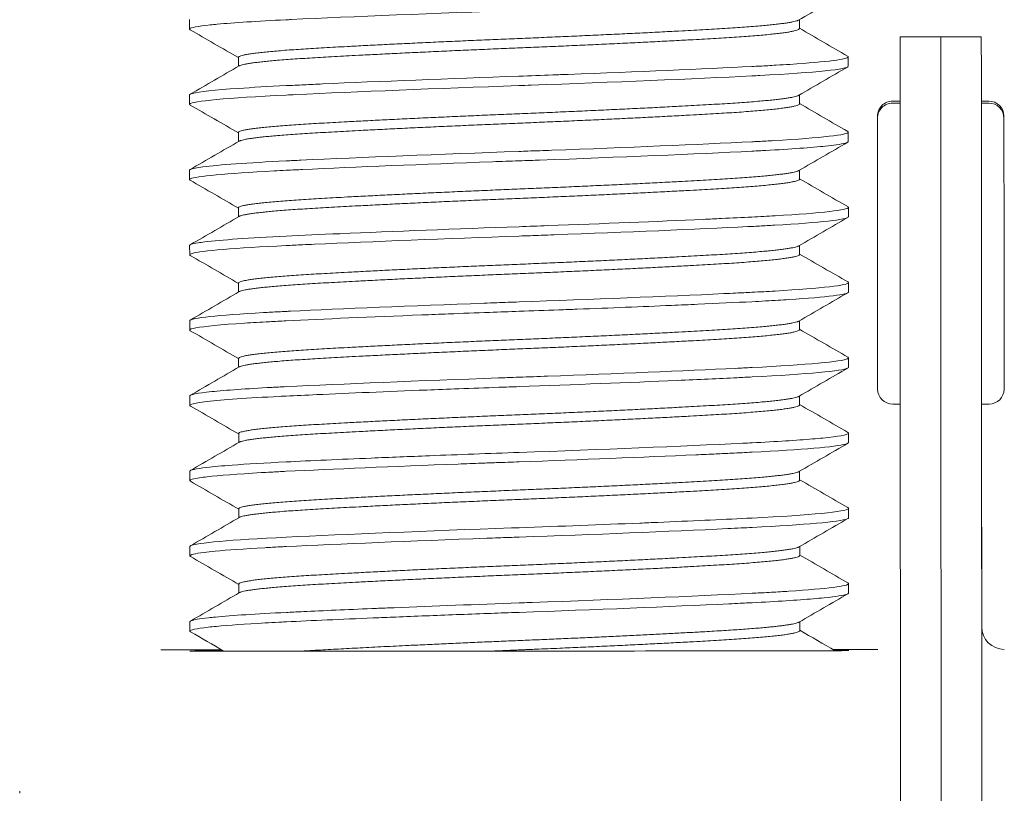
# Model space of a CAD drawing. Header units: inches. Extents: x 1 to 669, y 0 to 417.
# Tile 13 of 256: x 50.87 to 51.524, y 264.401 to 264.915. Entities that reach past the tile are written whole.
import ezdxf

# ---------------------------------------------------------------- set-up
doc = ezdxf.new("R2010")
doc.units = ezdxf.units.IN
doc.header["$LTSCALE"] = 12
doc.header["$MEASUREMENT"] = 0
doc.layers.add('X', color=1, linetype='CONTINUOUS')

msp = doc.modelspace()

# ---------------------------------------------------------------- linework, layer by layer
at = {"layer": 'X', "lineweight": 0}
for p, q in [((50.98267, 264.90912), (50.98267, 264.91537)), ((51.38769, 264.90938), (51.38769, 264.91535)), ((51.48155, 264.90391), (51.45455, 264.90389)), ((51.45455, 264.90145), (51.45455, 264.90389)), ((51.50855, 264.90393), (51.48155, 264.90391)), ((51.48155, 264.90391), (51.48155, 264.90147)), ((51.48155, 264.90147), (51.48155, 264.90391)), ((51.50855, 264.90393), (51.50855, 264.90149)), ((51.01516, 264.8844), (51.01516, 264.89039)), ((51.42018, 264.89065), (51.42019, 264.8844)), ((50.9827, 264.85912), (50.9827, 264.86537)), ((51.38773, 264.85938), (51.38772, 264.86535)), ((51.44958, 264.86122), (51.45458, 264.86122)), ((51.44958, 264.8599), (51.45458, 264.8599)), ((51.51358, 264.86126), (51.50858, 264.86126)), ((51.51358, 264.85994), (51.50858, 264.85994)), ((51.01519, 264.8344), (51.01519, 264.84039)), ((51.42021, 264.84065), (51.42022, 264.8344)), ((50.98274, 264.80912), (50.98273, 264.81537)), ((51.38776, 264.80938), (51.38776, 264.81535)), ((51.01523, 264.7844), (51.01522, 264.79039)), ((51.42025, 264.79065), (51.42025, 264.7844)), ((50.98277, 264.75912), (50.98276, 264.76537)), ((51.38779, 264.75938), (51.38779, 264.76535)), ((51.42028, 264.74065), (51.42028, 264.7344)), ((51.01526, 264.7344), (51.01526, 264.74039)), ((50.9828, 264.70912), (50.9828, 264.71537)), ((51.38782, 264.70938), (51.38782, 264.71535)), ((51.45545, 263.51316), (51.45467, 264.7138)), ((51.48245, 263.51318), (51.48167, 264.71381)), ((51.48245, 263.51318), (51.48167, 264.71381)), ((51.50867, 264.71383), (51.50945, 263.5132)), ((51.01529, 264.6844), (51.01529, 264.69039)), ((51.42031, 264.69065), (51.42032, 264.6844)), ((50.98283, 264.65912), (50.98283, 264.66537)), ((51.38786, 264.65938), (51.38785, 264.66535)), ((51.44971, 264.6599), (51.45471, 264.6599)), ((51.50874, 264.61963), (51.50871, 264.65994)), ((51.51371, 264.65994), (51.50871, 264.65994)), ((51.01533, 264.6344), (51.01532, 264.64039)), ((51.42035, 264.64065), (51.42035, 264.6344)), ((51.50873, 264.61734), (51.50873, 264.61963)), ((51.50873, 264.61963), (51.50879, 264.53706)), ((51.50873, 264.61733), (51.50873, 264.61963)), ((50.98287, 264.60912), (50.98286, 264.61537)), ((51.38789, 264.60938), (51.38789, 264.61535)), ((51.01536, 264.5844), (51.01535, 264.59039)), ((51.42038, 264.59065), (51.42038, 264.5844)), ((50.9829, 264.55912), (50.98289, 264.56537)), ((51.38792, 264.55938), (51.38792, 264.56535)), ((51.01539, 264.5344), (51.01539, 264.54039)), ((51.42041, 264.54065), (51.42041, 264.5344)), ((51.50879, 264.53706), (51.50879, 264.53491)), ((51.50881, 264.51195), (51.50879, 264.53706)), ((50.98293, 264.50912), (50.98293, 264.51537)), ((51.38796, 264.50938), (51.38795, 264.51535)), ((51.5088, 264.51047), (51.5088, 264.51195)), ((51.00419, 264.49662), (50.96356, 264.49659)), ((51.43981, 264.4969), (51.41008, 264.49688)), ((50.86988, 264.40137), (50.86988, 264.40284))]:
    msp.add_line(p, q, dxfattribs=at)
for centre, radius, start, end in [((51.44958, 264.85122), 0.01, 90.03736, 180.03736), ((51.44958, 264.8499), 0.01, 90.03736, 180.03736), ((51.51358, 264.85126), 0.01, 0.03736, 90.03736), ((51.51358, 264.84994), 0.01, 0.03736, 90.03736), ((51.4497, 264.6699), 0.01, 180.03736, 270.03736), ((51.5137, 264.66994), 0.01, 270.03736, 0.03736), ((51.5238, 264.51196), 0.015, 180.03736, 270.03736)]:
    msp.add_arc(centre, radius, start, end, dxfattribs=at)
at = {"layer": 'X', "lineweight": 0, "extrusion": (2.21676e-16, 5.11151e-27, -1)}
msp.add_ellipse((51.45467, 264.71395), major_axis=(-0.00012, 0.1875), ratio=0.000001, start_param=-1.571631, end_param=-0.000834, dxfattribs=at)
at = {"layer": 'X', "lineweight": 0, "extrusion": (2.21676e-16, 7.78051e-29, -1)}
msp.add_ellipse((51.48167, 264.71397), major_axis=(-0.00012, 0.1875), ratio=0.000001, start_param=-1.571631, end_param=-0.000834, dxfattribs=at)
at = {"layer": 'X', "lineweight": 0}
for centre, major_axis, ratio, start_param, end_param in [((51.48167, 264.71397), (-0.00012, 0.1875), 0.000001, 0.000834, 1.571631), ((51.50867, 264.71399), (-0.00012, 0.1875), 0.000001, 0.000834, 1.571631), ((51.52364, 264.76127), (-0.00006, 0.09), 0.000001, 0.000834, 0.171484), ((51.52364, 264.75995), (-0.00006, 0.09), 0.000001, 0.000834, 3.141593), ((51.49879, 264.53706), (0, -0.01001), 0.999167, 1.571122, 1.588154), ((51.20169, 264.49601), (-0.21875, -0.00014), 0.000834, -0.000001, 3.432332), ((51.20169, 264.49601), (-0.21875, -0.00014), 0.000834, -0.456335, -0.000001), ((50.96363, 264.40137), (-0.09375, 0), 0.000163, 0, 0.000652)]:
    msp.add_ellipse(centre, major_axis=major_axis, ratio=ratio, start_param=start_param, end_param=end_param, dxfattribs=at)
at = {"layer": 'X', "lineweight": 0, "extrusion": (0, 0, -1)}
msp.add_ellipse((51.43964, 264.76121), major_axis=(-0.00006, 0.09), ratio=0.000001, start_param=-0.171484, end_param=-0.000835, dxfattribs=at)
at = {"layer": 'X', "lineweight": 0, "extrusion": (-1.04824e-20, -1.90929e-19, -1)}
msp.add_ellipse((51.43964, 264.75989), major_axis=(0.00006, -0.09), ratio=0.000001, start_param=0, end_param=3.140758, dxfattribs=at)
at = {"layer": 'X', "lineweight": 0, "extrusion": (2.92769e-16, 2.17965e-20, -1)}
msp.add_ellipse((51.4398, 264.51043), major_axis=(0.015, 0.00001), ratio=0.000163, start_param=0, end_param=0.000652, dxfattribs=at)
at = {"layer": 'X', "lineweight": 0}
for points, knots in [([(51.42015, 264.9344), (51.42015, 264.93351), (51.4158, 264.93256), (51.40729, 264.9316), (51.40547, 264.93139), (51.40345, 264.93118), (51.40126, 264.93098), (51.39117, 264.93003), (51.37731, 264.92908), (51.36024, 264.92819), (51.35888, 264.92812), (51.35749, 264.92805), (51.35609, 264.92798), (51.31673, 264.926), (51.26221, 264.92373), (51.20652, 264.92176), (51.20482, 264.9217), (51.20311, 264.92164), (51.20141, 264.92158), (51.14571, 264.91962), (51.09056, 264.91738), (51.05024, 264.91545), (51.04906, 264.91539), (51.04789, 264.91533), (51.04674, 264.91528), (51.02754, 264.91435), (51.01202, 264.91335), (51.00109, 264.91235), (50.99941, 264.91219), (50.99784, 264.91204), (50.99639, 264.91189), (50.98796, 264.911), (50.98334, 264.91012), (50.98274, 264.9093), (50.98269, 264.90924), (50.98267, 264.90918), (50.98267, 264.90912), (50.98267, 264.90897), (50.9828, 264.90882), (50.98306, 264.90867)], [51.308848, 51.308848, 51.308848, 51.308848, 51.502175, 51.502175, 51.502175, 51.543647, 51.543647, 51.543647, 51.734124, 51.734124, 51.734124, 51.749353, 51.749353, 51.749353, 52.176663, 52.176663, 52.176663, 52.18973, 52.18973, 52.18973, 52.617461, 52.617461, 52.617461, 52.62998, 52.62998, 52.62998, 52.838492, 52.838492, 52.838492, 52.870516, 52.870516, 52.870516, 53.056107, 53.056107, 53.056107, 53.070106, 53.070106, 53.070106, 53.103496, 53.103496, 53.103496, 53.103496]), ([(51.42018, 264.89065), (51.42018, 264.88911), (51.40647, 264.88734), (51.38144, 264.88568), (51.37854, 264.88549), (51.37548, 264.8853), (51.37229, 264.88511), (51.37046, 264.885), (51.36858, 264.88489), (51.36667, 264.88479), (51.36327, 264.8846), (51.35974, 264.88441), (51.35612, 264.88423), (51.32381, 264.88261), (51.28006, 264.88073), (51.23425, 264.87902), (51.23086, 264.87889), (51.22745, 264.87876), (51.22403, 264.87864), (51.21647, 264.87836), (51.20892, 264.87809), (51.20144, 264.87783), (51.15544, 264.87621), (51.10839, 264.87435), (51.07093, 264.87266), (51.06675, 264.87247), (51.06267, 264.87228), (51.05874, 264.8721), (51.05459, 264.8719), (51.05059, 264.87171), (51.04677, 264.87153), (51.03496, 264.87096), (51.02427, 264.87034), (51.01534, 264.86972), (50.99931, 264.86861), (50.98891, 264.86748), (50.98475, 264.8664), (50.98425, 264.86627), (50.98384, 264.86614), (50.98352, 264.86602), (50.98297, 264.8658), (50.9827, 264.86558), (50.9827, 264.86537)], [17.159598, 17.159598, 17.159598, 17.159598, 17.495195, 17.495195, 17.495195, 17.534091, 17.534091, 17.534091, 17.556345, 17.556345, 17.556345, 17.595917, 17.595917, 17.595917, 17.948392, 17.948392, 17.948392, 17.974515, 17.974515, 17.974515, 18.032204, 18.032204, 18.032204, 18.387115, 18.387115, 18.387115, 18.426732, 18.426732, 18.426732, 18.468462, 18.468462, 18.468462, 18.597196, 18.597196, 18.597196, 18.828346, 18.828346, 18.828346, 18.856159, 18.856159, 18.856159, 18.904694, 18.904694, 18.904694, 18.904694]), ([(51.42019, 264.8844), (51.42019, 264.88247), (51.39881, 264.88023), (51.36135, 264.87825), (51.35963, 264.87816), (51.35789, 264.87807), (51.35612, 264.87798), (51.31764, 264.87605), (51.26418, 264.87381), (51.20949, 264.87186), (51.20681, 264.87177), (51.20411, 264.87167), (51.20144, 264.87158), (51.14727, 264.86967), (51.09307, 264.86748), (51.05302, 264.86558), (51.05089, 264.86548), (51.0488, 264.86538), (51.04677, 264.86528), (51.00774, 264.86338), (50.98416, 264.86119), (50.98277, 264.8593), (50.98273, 264.85924), (50.9827, 264.85918), (50.9827, 264.85912), (50.9827, 264.85897), (50.98284, 264.85882), (50.98309, 264.85867)], [47.791958, 47.791958, 47.791958, 47.791958, 48.212289, 48.212289, 48.212289, 48.231499, 48.231499, 48.231499, 48.650374, 48.650374, 48.650374, 48.670932, 48.670932, 48.670932, 49.088111, 49.088111, 49.088111, 49.11026, 49.11026, 49.11026, 49.535486, 49.535486, 49.535486, 49.549486, 49.549486, 49.549486, 49.582932, 49.582932, 49.582932, 49.582932]), ([(51.42021, 264.84065), (51.42022, 264.83891), (51.40248, 264.83686), (51.3708, 264.83502), (51.36742, 264.83482), (51.36389, 264.83463), (51.36024, 264.83444), (51.3589, 264.83437), (51.35753, 264.8343), (51.35615, 264.83423), (51.3212, 264.83247), (51.27303, 264.83043), (51.2232, 264.82861), (51.21795, 264.82841), (51.21269, 264.82822), (51.20745, 264.82804), (51.20545, 264.82797), (51.20346, 264.8279), (51.20147, 264.82783), (51.14934, 264.82599), (51.09613, 264.82386), (51.05667, 264.822), (51.05327, 264.82184), (51.04998, 264.82168), (51.0468, 264.82153), (51.02131, 264.82029), (51.00185, 264.8189), (50.99159, 264.81757), (50.98955, 264.81731), (50.98785, 264.81704), (50.98651, 264.81678), (50.98484, 264.81646), (50.98372, 264.81614), (50.98316, 264.81583), (50.98287, 264.81567), (50.98273, 264.81552), (50.98273, 264.81537)], [20.64942, 20.64942, 20.64942, 20.64942, 21.029883, 21.029883, 21.029883, 21.070525, 21.070525, 21.070525, 21.085565, 21.085565, 21.085565, 21.466242, 21.466242, 21.466242, 21.506396, 21.506396, 21.506396, 21.5217, 21.5217, 21.5217, 21.923219, 21.923219, 21.923219, 21.957829, 21.957829, 21.957829, 22.235431, 22.235431, 22.235431, 22.290597, 22.290597, 22.290597, 22.359029, 22.359029, 22.359029, 22.393954, 22.393954, 22.393954, 22.393954]), ([(51.41979, 264.84114), (51.41999, 264.84102), (51.42012, 264.84091), (51.42018, 264.8408), (51.4202, 264.84075), (51.42021, 264.8407), (51.42021, 264.84065)], [20.61447353, 20.61447353, 20.61447353, 20.61447353, 20.63887898, 20.63887898, 20.63887898, 20.64942038, 20.64942038, 20.64942038, 20.64942038]), ([(51.42022, 264.8344), (51.42022, 264.8337), (51.41752, 264.83296), (51.41214, 264.8322), (51.41016, 264.83192), (51.40781, 264.83164), (51.40513, 264.83136), (51.39574, 264.83037), (51.38219, 264.82939), (51.36511, 264.82845), (51.36383, 264.82838), (51.36254, 264.82831), (51.36123, 264.82824), (51.35956, 264.82815), (51.35786, 264.82807), (51.35615, 264.82798), (51.3192, 264.82612), (51.26785, 264.82396), (51.21511, 264.82206), (51.21319, 264.82199), (51.21126, 264.82192), (51.20933, 264.82185), (51.2067, 264.82176), (51.20408, 264.82167), (51.20148, 264.82158), (51.19561, 264.82137), (51.18972, 264.82116), (51.18382, 264.82095), (51.13775, 264.81928), (51.09277, 264.81744), (51.05776, 264.8158), (51.05611, 264.81572), (51.05448, 264.81565), (51.05288, 264.81557), (51.05081, 264.81547), (51.04878, 264.81537), (51.0468, 264.81528), (51.04407, 264.81515), (51.0414, 264.81501), (51.03881, 264.81488), (51.00679, 264.8132), (50.98676, 264.81132), (50.9833, 264.80965), (50.98313, 264.80957), (50.983, 264.80949), (50.98291, 264.80941), (50.98279, 264.80931), (50.98274, 264.80921), (50.98274, 264.80912), (50.98274, 264.80906), (50.98275, 264.80901), (50.98279, 264.80895), (50.98285, 264.80886), (50.98296, 264.80877), (50.98312, 264.80867)], [44.281295, 44.281295, 44.281295, 44.281295, 44.433677, 44.433677, 44.433677, 44.489933, 44.489933, 44.489933, 44.686676, 44.686676, 44.686676, 44.701369, 44.701369, 44.701369, 44.720069, 44.720069, 44.720069, 45.123887, 45.123887, 45.123887, 45.138629, 45.138629, 45.138629, 45.158764, 45.158764, 45.158764, 45.204138, 45.204138, 45.204138, 45.559057, 45.559057, 45.559057, 45.575751, 45.575751, 45.575751, 45.597386, 45.597386, 45.597386, 45.62727, 45.62727, 45.62727, 45.995742, 45.995742, 45.995742, 46.013416, 46.013416, 46.013416, 46.035937, 46.035937, 46.035937, 46.048575, 46.048575, 46.048575, 46.069443, 46.069443, 46.069443, 46.069443]), ([(51.42025, 264.79065), (51.42025, 264.78892), (51.40283, 264.7869), (51.37154, 264.78506), (51.36669, 264.78478), (51.36155, 264.7845), (51.35618, 264.78423), (51.34988, 264.78391), (51.34311, 264.78359), (51.33598, 264.78325), (51.33202, 264.78306), (51.32795, 264.78288), (51.3238, 264.78269), (51.29323, 264.7813), (51.25742, 264.77985), (51.2207, 264.77851), (51.21428, 264.77828), (51.20786, 264.77805), (51.20151, 264.77783), (51.16007, 264.77637), (51.11795, 264.77473), (51.08257, 264.77317), (51.06963, 264.77261), (51.05754, 264.77205), (51.04683, 264.77153), (51.02233, 264.77034), (51.00339, 264.76901), (50.99285, 264.76773), (50.99115, 264.76752), (50.98967, 264.76731), (50.98839, 264.76711), (50.98629, 264.76677), (50.98477, 264.76644), (50.98385, 264.76611), (50.98312, 264.76586), (50.98276, 264.76561), (50.98276, 264.76537)], [24.138475, 24.138475, 24.138475, 24.138475, 24.51614, 24.51614, 24.51614, 24.574624, 24.574624, 24.574624, 24.643312, 24.643312, 24.643312, 24.681452, 24.681452, 24.681452, 24.961783, 24.961783, 24.961783, 25.010787, 25.010787, 25.010787, 25.330155, 25.330155, 25.330155, 25.446965, 25.446965, 25.446965, 25.714133, 25.714133, 25.714133, 25.757071, 25.757071, 25.757071, 25.827667, 25.827667, 25.827667, 25.883161, 25.883161, 25.883161, 25.883161]), ([(51.42025, 264.7844), (51.42025, 264.78436), (51.42024, 264.78431), (51.42022, 264.78427), (51.41938, 264.78256), (51.40186, 264.78058), (51.37119, 264.77879), (51.36957, 264.7787), (51.36791, 264.7786), (51.36622, 264.77851), (51.36297, 264.77833), (51.35962, 264.77815), (51.35619, 264.77798), (51.35528, 264.77793), (51.35436, 264.77789), (51.35343, 264.77784), (51.31913, 264.77614), (51.27285, 264.77418), (51.22488, 264.77242), (51.22201, 264.77231), (51.21913, 264.77221), (51.21626, 264.7721), (51.21132, 264.77192), (51.20639, 264.77175), (51.20151, 264.77158), (51.15327, 264.76988), (51.10398, 264.76792), (51.06562, 264.76616), (51.06293, 264.76604), (51.06029, 264.76592), (51.05771, 264.7658), (51.05395, 264.76562), (51.05032, 264.76545), (51.04683, 264.76528), (51.01308, 264.76364), (50.9903, 264.76174), (50.9844, 264.76004), (50.98392, 264.7599), (50.98355, 264.75976), (50.98328, 264.75963), (50.98294, 264.75946), (50.98277, 264.75928), (50.98277, 264.75912), (50.98277, 264.75897), (50.9829, 264.75882), (50.98316, 264.75867)], [40.774928, 40.774928, 40.774928, 40.774928, 40.784776, 40.784776, 40.784776, 41.155896, 41.155896, 41.155896, 41.17551, 41.17551, 41.17551, 41.213191, 41.213191, 41.213191, 41.223139, 41.223139, 41.223139, 41.591528, 41.591528, 41.591528, 41.613558, 41.613558, 41.613558, 41.651408, 41.651408, 41.651408, 42.025204, 42.025204, 42.025204, 42.051405, 42.051405, 42.051405, 42.089582, 42.089582, 42.089582, 42.459427, 42.459427, 42.459427, 42.489114, 42.489114, 42.489114, 42.527718, 42.527718, 42.527718, 42.561213, 42.561213, 42.561213, 42.561213]), ([(51.42028, 264.74065), (51.42028, 264.73892), (51.40279, 264.73689), (51.37153, 264.73506), (51.3667, 264.73478), (51.36157, 264.7345), (51.35621, 264.73423), (51.35273, 264.73406), (51.34911, 264.73388), (51.34535, 264.7337), (51.34279, 264.73357), (51.34017, 264.73345), (51.33751, 264.73332), (51.29913, 264.73151), (51.24981, 264.72952), (51.20154, 264.72783), (51.19666, 264.72765), (51.19174, 264.72748), (51.1868, 264.7273), (51.18396, 264.7272), (51.18111, 264.7271), (51.17828, 264.72699), (51.13029, 264.72524), (51.08399, 264.72332), (51.04966, 264.72166), (51.04872, 264.72162), (51.04779, 264.72157), (51.04686, 264.72153), (51.04342, 264.72136), (51.04007, 264.72119), (51.03683, 264.72102), (51.03514, 264.72093), (51.03349, 264.72084), (51.03187, 264.72075), (51.00117, 264.71902), (50.98364, 264.71712), (50.98283, 264.71549), (50.98281, 264.71545), (50.9828, 264.71541), (50.9828, 264.71537)], [27.628186, 27.628186, 27.628186, 27.628186, 28.006065, 28.006065, 28.006065, 28.064526, 28.064526, 28.064526, 28.102518, 28.102518, 28.102518, 28.128383, 28.128383, 28.128383, 28.500905, 28.500905, 28.500905, 28.538581, 28.538581, 28.538581, 28.560266, 28.560266, 28.560266, 28.927243, 28.927243, 28.927243, 28.937326, 28.937326, 28.937326, 28.974847, 28.974847, 28.974847, 28.994329, 28.994329, 28.994329, 29.364286, 29.364286, 29.364286, 29.373793, 29.373793, 29.373793, 29.373793]), ([(51.42028, 264.7344), (51.42028, 264.73362), (51.41684, 264.73277), (51.41012, 264.73192), (51.40341, 264.73107), (51.39348, 264.73021), (51.38068, 264.72938), (51.37842, 264.72923), (51.37607, 264.72908), (51.37364, 264.72893), (51.3682, 264.72861), (51.36236, 264.72829), (51.35622, 264.72798), (51.34542, 264.72744), (51.33323, 264.72686), (51.32017, 264.72627), (51.31451, 264.72602), (51.30871, 264.72576), (51.30277, 264.72551), (51.28312, 264.72466), (51.26202, 264.72381), (51.24018, 264.72299), (51.23615, 264.72283), (51.23209, 264.72268), (51.22802, 264.72253), (51.21919, 264.7222), (51.21031, 264.72188), (51.20154, 264.72158), (51.19507, 264.72135), (51.18853, 264.72112), (51.18199, 264.72088), (51.17286, 264.72055), (51.16373, 264.72021), (51.15475, 264.71986), (51.14876, 264.71964), (51.14284, 264.71941), (51.13701, 264.71918), (51.1031, 264.71784), (51.07165, 264.71648), (51.04687, 264.71528), (51.04307, 264.71509), (51.03938, 264.71491), (51.03583, 264.71471), (51.02989, 264.71439), (51.02434, 264.71406), (51.01929, 264.71373), (51.00341, 264.71269), (50.99243, 264.71162), (50.98691, 264.7106), (50.98417, 264.71009), (50.9828, 264.70959), (50.9828, 264.70912), (50.9828, 264.70897), (50.98294, 264.70882), (50.98319, 264.70867)], [37.270923, 37.270923, 37.270923, 37.270923, 37.441278, 37.441278, 37.441278, 37.611632, 37.611632, 37.611632, 37.641714, 37.641714, 37.641714, 37.708913, 37.708913, 37.708913, 37.827147, 37.827147, 37.827147, 37.878314, 37.878314, 37.878314, 38.047714, 38.047714, 38.047714, 38.078997, 38.078997, 38.078997, 38.146883, 38.146883, 38.146883, 38.197, 38.197, 38.197, 38.266964, 38.266964, 38.266964, 38.313619, 38.313619, 38.313619, 38.584835, 38.584835, 38.584835, 38.626394, 38.626394, 38.626394, 38.695971, 38.695971, 38.695971, 38.91444, 38.91444, 38.91444, 39.022773, 39.022773, 39.022773, 39.0562, 39.0562, 39.0562, 39.0562]), ([(51.42031, 264.69065), (51.42031, 264.69054), (51.42024, 264.69042), (51.4201, 264.6903), (51.42001, 264.69023), (51.41989, 264.69016), (51.41974, 264.69008), (51.41598, 264.68819), (51.39265, 264.68606), (51.35625, 264.68423), (51.3544, 264.68414), (51.35251, 264.68404), (51.35057, 264.68395), (51.34893, 264.68387), (51.34726, 264.68379), (51.34557, 264.6837), (51.31084, 264.68202), (51.26629, 264.68017), (51.22053, 264.6785), (51.2142, 264.67827), (51.20787, 264.67805), (51.20157, 264.67783), (51.19897, 264.67773), (51.19635, 264.67764), (51.19373, 264.67755), (51.1918, 264.67748), (51.18987, 264.67741), (51.18795, 264.67734), (51.1352, 264.67544), (51.08385, 264.67332), (51.0469, 264.67153), (51.04513, 264.67144), (51.04339, 264.67136), (51.04168, 264.67127), (51.04025, 264.6712), (51.03885, 264.67112), (51.03747, 264.67105), (51.02029, 264.67014), (51.00671, 264.66918), (50.99739, 264.66822), (50.98777, 264.66724), (50.98283, 264.66626), (50.98283, 264.66537)], [31.120199, 31.120199, 31.120199, 31.120199, 31.145057, 31.145057, 31.145057, 31.160473, 31.160473, 31.160473, 31.556955, 31.556955, 31.556955, 31.5771, 31.5771, 31.5771, 31.594193, 31.594193, 31.594193, 31.945258, 31.945258, 31.945258, 31.993781, 31.993781, 31.993781, 32.013808, 32.013808, 32.013808, 32.028486, 32.028486, 32.028486, 32.430682, 32.430682, 32.430682, 32.449844, 32.449844, 32.449844, 32.465721, 32.465721, 32.465721, 32.66361, 32.66361, 32.66361, 32.86766, 32.86766, 32.86766, 32.86766]), ([(51.41988, 264.69114), (51.42002, 264.69106), (51.42013, 264.69098), (51.4202, 264.6909), (51.42028, 264.69082), (51.42031, 264.69073), (51.42031, 264.69065)], [31.08518539, 31.08518539, 31.08518539, 31.08518539, 31.10238907, 31.10238907, 31.10238907, 31.12019938, 31.12019938, 31.12019938, 31.12019938]), ([(51.42032, 264.6844), (51.42032, 264.68424), (51.42017, 264.68408), (51.41988, 264.68391), (51.41657, 264.682), (51.39306, 264.67983), (51.35625, 264.67798), (51.35308, 264.67782), (51.34979, 264.67766), (51.3464, 264.67749), (51.33423, 264.6769), (51.32075, 264.67629), (51.3065, 264.67567), (51.2745, 264.67428), (51.23765, 264.67284), (51.20158, 264.67158), (51.19713, 264.67142), (51.19265, 264.67126), (51.18817, 264.6711), (51.17923, 264.67078), (51.17027, 264.67045), (51.16143, 264.67012), (51.15427, 264.66985), (51.14719, 264.66957), (51.14022, 264.6693), (51.11383, 264.66827), (51.08893, 264.66722), (51.06713, 264.66623), (51.05999, 264.6659), (51.05321, 264.66559), (51.0469, 264.66528), (51.04541, 264.66521), (51.04394, 264.66513), (51.04249, 264.66506), (51.02115, 264.66398), (51.00452, 264.6628), (50.99446, 264.66166), (50.99203, 264.66138), (50.98996, 264.6611), (50.98827, 264.66083), (50.98465, 264.66024), (50.98283, 264.65966), (50.98283, 264.65912), (50.98283, 264.65908), (50.98284, 264.65904), (50.98286, 264.659), (50.98291, 264.65889), (50.98303, 264.65878), (50.98322, 264.65867)], [33.767607, 33.767607, 33.767607, 33.767607, 33.802957, 33.802957, 33.802957, 34.205512, 34.205512, 34.205512, 34.240191, 34.240191, 34.240191, 34.364465, 34.364465, 34.364465, 34.643419, 34.643419, 34.643419, 34.677818, 34.677818, 34.677818, 34.746392, 34.746392, 34.746392, 34.801948, 34.801948, 34.801948, 35.01233, 35.01233, 35.01233, 35.081331, 35.081331, 35.081331, 35.097608, 35.097608, 35.097608, 35.336804, 35.336804, 35.336804, 35.39474, 35.39474, 35.39474, 35.519251, 35.519251, 35.519251, 35.528228, 35.528228, 35.528228, 35.552693, 35.552693, 35.552693, 35.552693]), ([(51.42035, 264.64065), (51.42035, 264.64059), (51.42032, 264.64052), (51.42028, 264.64046), (51.4196, 264.63948), (51.41381, 264.63845), (51.40324, 264.6374), (51.40117, 264.6372), (51.39892, 264.63699), (51.3965, 264.63679), (51.38607, 264.63591), (51.37241, 264.63504), (51.35628, 264.63423), (51.35426, 264.63413), (51.35218, 264.63403), (51.35006, 264.63392), (51.31001, 264.63195), (51.2558, 264.62973), (51.2016, 264.62783), (51.18153, 264.62712), (51.16131, 264.62637), (51.14196, 264.62562), (51.12868, 264.6251), (51.11571, 264.62458), (51.10334, 264.62406), (51.08247, 264.62318), (51.06336, 264.62233), (51.04693, 264.62153), (51.03288, 264.62085), (51.02069, 264.62012), (51.01095, 264.61939), (51.00422, 264.61889), (50.99861, 264.61838), (50.99423, 264.61788), (50.9867, 264.61701), (50.98286, 264.61616), (50.98286, 264.61537)], [34.616439, 34.616439, 34.616439, 34.616439, 34.630319, 34.630319, 34.630319, 34.838224, 34.838224, 34.838224, 34.878864, 34.878864, 34.878864, 35.05387, 35.05387, 35.05387, 35.075806, 35.075806, 35.075806, 35.491401, 35.491401, 35.491401, 35.645328, 35.645328, 35.645328, 35.750949, 35.750949, 35.750949, 35.929038, 35.929038, 35.929038, 36.081277, 36.081277, 36.081277, 36.186235, 36.186235, 36.186235, 36.366782, 36.366782, 36.366782, 36.366782]), ([(51.42035, 264.6344), (51.42035, 264.63421), (51.42016, 264.63402), (51.41977, 264.63383), (51.41944, 264.63367), (51.41899, 264.63351), (51.4184, 264.63334), (51.41206, 264.63158), (51.38945, 264.62965), (51.35628, 264.62798), (51.35198, 264.62776), (51.34745, 264.62754), (51.34274, 264.62732), (51.33942, 264.62716), (51.33601, 264.627), (51.33252, 264.62683), (51.32808, 264.62663), (51.32353, 264.62642), (51.31887, 264.62621), (51.28408, 264.62466), (51.24231, 264.62301), (51.20161, 264.62158), (51.1966, 264.6214), (51.19155, 264.62122), (51.1865, 264.62104), (51.18315, 264.62092), (51.17979, 264.6208), (51.17644, 264.62067), (51.17131, 264.62048), (51.16622, 264.62029), (51.16117, 264.6201), (51.11822, 264.61849), (51.07742, 264.61676), (51.04693, 264.61528), (51.04343, 264.61511), (51.04002, 264.61493), (51.03672, 264.61476), (51.03451, 264.61464), (51.03234, 264.61452), (51.03024, 264.6144), (51.01454, 264.6135), (51.00239, 264.61256), (50.99433, 264.61164), (50.99247, 264.61143), (50.99082, 264.61121), (50.9894, 264.611), (50.98504, 264.61035), (50.98287, 264.60971), (50.98287, 264.60912), (50.98287, 264.60897), (50.98299, 264.60882), (50.98325, 264.60867)], [30.263607, 30.263607, 30.263607, 30.263607, 30.304645, 30.304645, 30.304645, 30.338267, 30.338267, 30.338267, 30.701605, 30.701605, 30.701605, 30.748783, 30.748783, 30.748783, 30.782014, 30.782014, 30.782014, 30.824245, 30.824245, 30.824245, 31.139627, 31.139627, 31.139627, 31.178441, 31.178441, 31.178441, 31.204188, 31.204188, 31.204188, 31.243499, 31.243499, 31.243499, 31.577677, 31.577677, 31.577677, 31.616081, 31.616081, 31.616081, 31.641917, 31.641917, 31.641917, 31.834639, 31.834639, 31.834639, 31.879198, 31.879198, 31.879198, 32.015755, 32.015755, 32.015755, 32.04924, 32.04924, 32.04924, 32.04924]), ([(51.42038, 264.59065), (51.42038, 264.59059), (51.42036, 264.59052), (51.42031, 264.59046), (51.41892, 264.58847), (51.39555, 264.5862), (51.35631, 264.58423), (51.35516, 264.58417), (51.35399, 264.58411), (51.35281, 264.58406), (51.33542, 264.58319), (51.31542, 264.58228), (51.29364, 264.58137), (51.28973, 264.5812), (51.28577, 264.58104), (51.28175, 264.58087), (51.25624, 264.57982), (51.22901, 264.57879), (51.20164, 264.57783), (51.19993, 264.57777), (51.19822, 264.57771), (51.19651, 264.57765), (51.14083, 264.57567), (51.08632, 264.57344), (51.04696, 264.57153), (51.01003, 264.56973), (50.98712, 264.5677), (50.98344, 264.56589), (50.98308, 264.56572), (50.98289, 264.56554), (50.98289, 264.56537)], [38.118901, 38.118901, 38.118901, 38.118901, 38.132827, 38.132827, 38.132827, 38.557229, 38.557229, 38.557229, 38.569703, 38.569703, 38.569703, 38.753407, 38.753407, 38.753407, 38.786338, 38.786338, 38.786338, 38.995681, 38.995681, 38.995681, 39.008726, 39.008726, 39.008726, 39.434259, 39.434259, 39.434259, 39.833543, 39.833543, 39.833543, 39.872966, 39.872966, 39.872966, 39.872966]), ([(51.42038, 264.5844), (51.42038, 264.58427), (51.42029, 264.58414), (51.4201, 264.58401), (51.41993, 264.58389), (51.41969, 264.58376), (51.41937, 264.58364), (51.41453, 264.5818), (51.39139, 264.57974), (51.35632, 264.57798), (51.35394, 264.57786), (51.3515, 264.57774), (51.34899, 264.57762), (51.34617, 264.57748), (51.34327, 264.57734), (51.3403, 264.5772), (51.30151, 264.57535), (51.25108, 264.57331), (51.20164, 264.57158), (51.19706, 264.57142), (51.19244, 264.57125), (51.1878, 264.57108), (51.18523, 264.57099), (51.18267, 264.5709), (51.18012, 264.57081), (51.1302, 264.56899), (51.08195, 264.56698), (51.04696, 264.56528), (51.04547, 264.56521), (51.04398, 264.56513), (51.04252, 264.56506), (51.04089, 264.56498), (51.03928, 264.56489), (51.03769, 264.56481), (51.03595, 264.56472), (51.03425, 264.56462), (51.03259, 264.56453), (51.01895, 264.56377), (51.00784, 264.56298), (50.99961, 264.56219), (50.99688, 264.56193), (50.99446, 264.56166), (50.99238, 264.5614), (50.98608, 264.56061), (50.9829, 264.55983), (50.9829, 264.55912), (50.9829, 264.55905), (50.98292, 264.55899), (50.98297, 264.55892), (50.98304, 264.55884), (50.98314, 264.55876), (50.98329, 264.55867)], [26.757619, 26.757619, 26.757619, 26.757619, 26.786151, 26.786151, 26.786151, 26.811504, 26.811504, 26.811504, 27.195894, 27.195894, 27.195894, 27.221905, 27.221905, 27.221905, 27.251178, 27.251178, 27.251178, 27.634219, 27.634219, 27.634219, 27.66973, 27.66973, 27.66973, 27.689327, 27.689327, 27.689327, 28.072597, 28.072597, 28.072597, 28.089009, 28.089009, 28.089009, 28.107305, 28.107305, 28.107305, 28.127344, 28.127344, 28.127344, 28.291586, 28.291586, 28.291586, 28.346075, 28.346075, 28.346075, 28.511033, 28.511033, 28.511033, 28.525602, 28.525602, 28.525602, 28.544417, 28.544417, 28.544417, 28.544417]), ([(51.42041, 264.54065), (51.42041, 264.53907), (51.40631, 264.53729), (51.38069, 264.53562), (51.37707, 264.53538), (51.37322, 264.53515), (51.36916, 264.53492), (51.36706, 264.5348), (51.3649, 264.53468), (51.36269, 264.53456), (51.36112, 264.53448), (51.35952, 264.53439), (51.35789, 264.53431), (51.35738, 264.53428), (51.35686, 264.53426), (51.35634, 264.53423), (51.31782, 264.53229), (51.26477, 264.53008), (51.21033, 264.52813), (51.20802, 264.52805), (51.20571, 264.52797), (51.2034, 264.52789), (51.20283, 264.52787), (51.20225, 264.52785), (51.20167, 264.52783), (51.17321, 264.52683), (51.14493, 264.52576), (51.11856, 264.52468), (51.11458, 264.52452), (51.11065, 264.52436), (51.10678, 264.5242), (51.09018, 264.52351), (51.07465, 264.52283), (51.06057, 264.52217), (51.05806, 264.52206), (51.05559, 264.52194), (51.05317, 264.52183), (51.05145, 264.52174), (51.04975, 264.52166), (51.04807, 264.52158), (51.04771, 264.52156), (51.04735, 264.52155), (51.04699, 264.52153), (51.02694, 264.52055), (51.01091, 264.51951), (50.99993, 264.51847), (50.99825, 264.51831), (50.99669, 264.51815), (50.99526, 264.51799), (50.98915, 264.51731), (50.98527, 264.51664), (50.98371, 264.516), (50.98343, 264.51588), (50.98322, 264.51577), (50.98309, 264.51565), (50.98301, 264.51558), (50.98296, 264.51552), (50.98294, 264.51545), (50.98293, 264.51542), (50.98293, 264.51539), (50.98293, 264.51537)], [41.628282, 41.628282, 41.628282, 41.628282, 41.970169, 41.970169, 41.970169, 42.018513, 42.018513, 42.018513, 42.043516, 42.043516, 42.043516, 42.061258, 42.061258, 42.061258, 42.066857, 42.066857, 42.066857, 42.483261, 42.483261, 42.483261, 42.500888, 42.500888, 42.500888, 42.505303, 42.505303, 42.505303, 42.722866, 42.722866, 42.722866, 42.755687, 42.755687, 42.755687, 42.896639, 42.896639, 42.896639, 42.921801, 42.921801, 42.921801, 42.939757, 42.939757, 42.939757, 42.943623, 42.943623, 42.943623, 43.160451, 43.160451, 43.160451, 43.193554, 43.193554, 43.193554, 43.334752, 43.334752, 43.334752, 43.360228, 43.360228, 43.360228, 43.37568, 43.37568, 43.37568, 43.381817, 43.381817, 43.381817, 43.381817]), ([(51.41998, 264.54114), (51.42007, 264.54109), (51.42014, 264.54104), (51.4202, 264.54099), (51.42031, 264.54091), (51.42037, 264.54082), (51.4204, 264.54074), (51.42041, 264.54071), (51.42041, 264.54068), (51.42041, 264.54065)], [41.59342699, 41.59342699, 41.59342699, 41.59342699, 41.60410471, 41.60410471, 41.60410471, 41.62185572, 41.62185572, 41.62185572, 41.62828204, 41.62828204, 41.62828204, 41.62828204]), ([(51.42041, 264.5344), (51.42041, 264.53435), (51.4204, 264.5343), (51.42038, 264.53425), (51.42034, 264.53419), (51.42028, 264.53412), (51.42019, 264.53405), (51.42002, 264.53391), (51.41975, 264.53377), (51.41938, 264.53364), (51.41732, 264.53286), (51.41219, 264.53205), (51.40414, 264.53123), (51.40194, 264.53101), (51.39951, 264.53079), (51.39688, 264.53056), (51.38641, 264.52967), (51.37257, 264.5288), (51.35635, 264.52798), (51.35556, 264.52794), (51.35476, 264.5279), (51.35395, 264.52786), (51.35215, 264.52777), (51.35031, 264.52768), (51.34844, 264.52759), (51.34596, 264.52747), (51.34342, 264.52735), (51.34083, 264.52722), (51.30201, 264.52537), (51.25158, 264.52333), (51.20167, 264.52158), (51.20075, 264.52154), (51.19983, 264.52151), (51.19891, 264.52148), (51.19584, 264.52137), (51.19275, 264.52126), (51.18968, 264.52115), (51.18666, 264.52104), (51.18365, 264.52093), (51.18065, 264.52082), (51.17367, 264.52057), (51.16672, 264.52031), (51.15985, 264.52005), (51.1461, 264.51953), (51.13263, 264.51901), (51.11961, 264.51848), (51.11457, 264.51827), (51.10959, 264.51807), (51.10471, 264.51786), (51.08332, 264.51697), (51.0637, 264.51609), (51.047, 264.51528), (51.0467, 264.51526), (51.04641, 264.51525), (51.04612, 264.51524), (51.0447, 264.51517), (51.04329, 264.5151), (51.0419, 264.51503), (51.03882, 264.51487), (51.03583, 264.51471), (51.03296, 264.51455), (51.01968, 264.51381), (51.00876, 264.51304), (51.00055, 264.51227), (50.99853, 264.51209), (50.99668, 264.5119), (50.99499, 264.51171), (50.987, 264.51081), (50.98293, 264.50993), (50.98293, 264.50912), (50.98293, 264.5091), (50.98293, 264.50908), (50.98294, 264.50906), (50.98295, 264.50899), (50.983, 264.50892), (50.98307, 264.50886), (50.98313, 264.5088), (50.98321, 264.50873), (50.98332, 264.50867)], [23.247684, 23.247684, 23.247684, 23.247684, 23.258353, 23.258353, 23.258353, 23.273132, 23.273132, 23.273132, 23.301932, 23.301932, 23.301932, 23.464674, 23.464674, 23.464674, 23.509244, 23.509244, 23.509244, 23.686466, 23.686466, 23.686466, 23.695106, 23.695106, 23.695106, 23.714364, 23.714364, 23.714364, 23.740009, 23.740009, 23.740009, 24.12533, 24.12533, 24.12533, 24.132428, 24.132428, 24.132428, 24.155995, 24.155995, 24.155995, 24.179088, 24.179088, 24.179088, 24.232845, 24.232845, 24.232845, 24.34036, 24.34036, 24.34036, 24.382002, 24.382002, 24.382002, 24.564279, 24.564279, 24.564279, 24.567495, 24.567495, 24.567495, 24.583021, 24.583021, 24.583021, 24.61758, 24.61758, 24.61758, 24.777483, 24.777483, 24.777483, 24.816833, 24.816833, 24.816833, 25.003319, 25.003319, 25.003319, 25.007672, 25.007672, 25.007672, 25.0229, 25.0229, 25.0229, 25.036605, 25.036605, 25.036605, 25.036605])]:
    msp.add_open_spline(points, degree=3, knots=knots, dxfattribs=at)
for points in [[(51.41973, 264.93391), (51.40888, 264.92763), (51.39803, 264.92134), (51.38719, 264.91506)], [(51.01516, 264.89013), (51.00446, 264.89631), (50.99376, 264.90249), (50.98306, 264.90867)], [(51.38769, 264.90966), (51.39838, 264.90349), (51.40907, 264.89731), (51.41975, 264.89114)], [(51.41975, 264.89114), (51.42004, 264.89097), (51.42018, 264.89081), (51.42018, 264.89065)], [(50.98309, 264.86581), (50.99393, 264.87209), (51.00478, 264.87838), (51.01562, 264.88467)], [(51.41976, 264.88391), (51.40891, 264.87763), (51.39807, 264.87134), (51.38722, 264.86506)], [(51.01519, 264.84013), (51.00449, 264.84631), (50.99379, 264.85249), (50.98309, 264.85867)], [(51.38773, 264.85966), (51.39841, 264.85349), (51.4091, 264.84731), (51.41979, 264.84114)], [(50.98312, 264.81581), (50.99397, 264.82209), (51.00481, 264.82838), (51.01566, 264.83467)], [(51.41979, 264.83391), (51.40895, 264.82763), (51.3981, 264.82134), (51.38725, 264.81506)], [(51.01522, 264.79013), (51.00452, 264.79631), (50.99382, 264.80249), (50.98312, 264.80867)], [(51.38776, 264.80966), (51.39845, 264.80349), (51.40913, 264.79731), (51.41982, 264.79114)], [(51.41982, 264.79114), (51.42011, 264.79097), (51.42025, 264.79081), (51.42025, 264.79065)], [(50.98315, 264.76581), (50.994, 264.77209), (51.00484, 264.77838), (51.01569, 264.78467)], [(51.41982, 264.78391), (51.40898, 264.77763), (51.39813, 264.77134), (51.38729, 264.76506)], [(51.01526, 264.74013), (51.00456, 264.74631), (50.99386, 264.75249), (50.98316, 264.75867)], [(51.38779, 264.75966), (51.39848, 264.75349), (51.40916, 264.74731), (51.41985, 264.74114)], [(51.41985, 264.74114), (51.42013, 264.74097), (51.42028, 264.74081), (51.42028, 264.74065)], [(50.98318, 264.71581), (50.99403, 264.72209), (51.00488, 264.72838), (51.01572, 264.73467)], [(51.41986, 264.73391), (51.40901, 264.72763), (51.39816, 264.72134), (51.38732, 264.71506)], [(51.01529, 264.69013), (51.00459, 264.69631), (50.99389, 264.70249), (50.98319, 264.70867)], [(51.38782, 264.70966), (51.39851, 264.70349), (51.4092, 264.69731), (51.41988, 264.69114)], [(50.98322, 264.66581), (50.99406, 264.67209), (51.00491, 264.67838), (51.01575, 264.68467)], [(51.41989, 264.68391), (51.40904, 264.67763), (51.3982, 264.67134), (51.38735, 264.66506)], [(51.01532, 264.64013), (51.00462, 264.64631), (50.99392, 264.65249), (50.98322, 264.65867)], [(51.38786, 264.65966), (51.39854, 264.65349), (51.40923, 264.64731), (51.41992, 264.64114)], [(51.41992, 264.64114), (51.4202, 264.64098), (51.42035, 264.64081), (51.42035, 264.64065)], [(50.98325, 264.61581), (50.9941, 264.62209), (51.00494, 264.62838), (51.01579, 264.63467)], [(51.41992, 264.63391), (51.40908, 264.62763), (51.39823, 264.62134), (51.38738, 264.61506)], [(51.01535, 264.59013), (51.00466, 264.59631), (50.99396, 264.60249), (50.98325, 264.60867)], [(51.38789, 264.60966), (51.39858, 264.60349), (51.40926, 264.59731), (51.41995, 264.59114)], [(51.41995, 264.59114), (51.42023, 264.59098), (51.42038, 264.59081), (51.42038, 264.59065)], [(50.98328, 264.56581), (50.99413, 264.57209), (51.00498, 264.57838), (51.01582, 264.58467)], [(51.41995, 264.58391), (51.40911, 264.57763), (51.39826, 264.57134), (51.38742, 264.56506)], [(51.01539, 264.54013), (51.00469, 264.54631), (50.99399, 264.55249), (50.98329, 264.55867)], [(51.38792, 264.55966), (51.39861, 264.55349), (51.4093, 264.54731), (51.41998, 264.54114)], [(50.98331, 264.51581), (50.99416, 264.52209), (51.00501, 264.52838), (51.01585, 264.53467)], [(51.41999, 264.53391), (51.40914, 264.52763), (51.39829, 264.52134), (51.38745, 264.51506)], [(51.0056, 264.4958), (50.99818, 264.50009), (50.99075, 264.50438), (50.98332, 264.50867)], [(51.38795, 264.50966), (51.39578, 264.50514), (51.40361, 264.50062), (51.41144, 264.49609)]]:
    msp.add_open_spline(points, degree=3, dxfattribs=at)
for points, weights, knots in [([(51.38719, 264.91506), (51.38211, 264.91211), (51.33314, 264.90923), (51.27858, 264.90603), (51.20142, 264.90285), (51.12427, 264.89968), (51.06971, 264.89656), (51.01516, 264.89345), (51.01516, 264.89039)], [0.986878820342, 0.931130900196, 1, 0.923879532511, 1, 0.923879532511, 1, 0.923879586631, 0.999999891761], [0.27437656, 0.27437656, 0.27437656, 0.2797619, 0.2797619, 0.28571429, 0.28571429, 0.29166667, 0.29166667, 0.29761904, 0.29761904, 0.29761904]), ([(51.38769, 264.90938), (51.3877, 264.90619), (51.33314, 264.90298), (51.27858, 264.89978), (51.20143, 264.8966), (51.12427, 264.89343), (51.06972, 264.89031), (51.02052, 264.8875), (51.01562, 264.88467)], [1, 0.923879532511, 1, 0.923879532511, 1, 0.923879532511, 1, 0.930841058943, 0.987350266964], [0.27380952, 0.27380952, 0.27380952, 0.2797619, 0.2797619, 0.28571429, 0.28571429, 0.29166667, 0.29166667, 0.29707468, 0.29707468, 0.29707468]), ([(51.38722, 264.86506), (51.38214, 264.86211), (51.33317, 264.85923), (51.27861, 264.85603), (51.20146, 264.85285), (51.1243, 264.84968), (51.06975, 264.84656), (51.01519, 264.84345), (51.01519, 264.84039)], [0.986878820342, 0.931130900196, 1, 0.923879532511, 1, 0.923879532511, 1, 0.923879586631, 0.999999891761], [0.32199561, 0.32199561, 0.32199561, 0.32738095, 0.32738095, 0.33333333, 0.33333333, 0.33928571, 0.33928571, 0.34523809, 0.34523809, 0.34523809]), ([(51.38773, 264.85938), (51.38773, 264.85619), (51.33317, 264.85298), (51.27862, 264.84978), (51.20146, 264.8466), (51.12431, 264.84343), (51.06975, 264.84031), (51.02055, 264.8375), (51.01566, 264.83467)], [1, 0.923879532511, 1, 0.923879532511, 1, 0.923879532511, 1, 0.930841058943, 0.987350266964], [0.32142857, 0.32142857, 0.32142857, 0.32738095, 0.32738095, 0.33333333, 0.33333333, 0.33928571, 0.33928571, 0.34469373, 0.34469373, 0.34469373]), ([(51.38725, 264.81506), (51.38218, 264.81211), (51.3332, 264.80923), (51.27864, 264.80603), (51.20149, 264.80285), (51.12433, 264.79968), (51.06978, 264.79656), (51.01522, 264.79345), (51.01522, 264.79039)], [0.986878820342, 0.931130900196, 1, 0.923879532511, 1, 0.923879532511, 1, 0.923879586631, 0.999999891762], [0.36961465, 0.36961465, 0.36961465, 0.375, 0.375, 0.38095238, 0.38095238, 0.38690476, 0.38690476, 0.39285714, 0.39285714, 0.39285714]), ([(51.38776, 264.80938), (51.38776, 264.80619), (51.33321, 264.80298), (51.27865, 264.79978), (51.20149, 264.7966), (51.12434, 264.79343), (51.06978, 264.79031), (51.02059, 264.7875), (51.01569, 264.78467)], [1, 0.923879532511, 1, 0.923879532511, 1, 0.923879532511, 1, 0.930841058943, 0.987350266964], [0.36904762, 0.36904762, 0.36904762, 0.375, 0.375, 0.38095238, 0.38095238, 0.38690476, 0.38690476, 0.39231277, 0.39231277, 0.39231277]), ([(51.38729, 264.76506), (51.38221, 264.76211), (51.33323, 264.75923), (51.27868, 264.75603), (51.20152, 264.75285), (51.12437, 264.74968), (51.06981, 264.74656), (51.01525, 264.74345), (51.01526, 264.74039)], [0.986878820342, 0.931130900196, 1, 0.923879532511, 1, 0.923879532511, 1, 0.92387958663, 0.999999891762], [0.4172337, 0.4172337, 0.4172337, 0.42261905, 0.42261905, 0.42857143, 0.42857143, 0.43452381, 0.43452381, 0.44047619, 0.44047619, 0.44047619]), ([(51.38779, 264.75938), (51.38779, 264.75619), (51.33324, 264.75298), (51.27868, 264.74978), (51.20153, 264.7466), (51.12437, 264.74343), (51.06981, 264.74031), (51.02062, 264.7375), (51.01572, 264.73467)], [1, 0.923879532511, 1, 0.923879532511, 1, 0.923879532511, 1, 0.930841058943, 0.987350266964], [0.41666667, 0.41666667, 0.41666667, 0.42261905, 0.42261905, 0.42857143, 0.42857143, 0.43452381, 0.43452381, 0.43993182, 0.43993182, 0.43993182]), ([(51.38732, 264.71506), (51.38224, 264.71211), (51.33327, 264.70923), (51.27871, 264.70603), (51.20155, 264.70285), (51.1244, 264.69968), (51.06984, 264.69656), (51.01529, 264.69345), (51.01529, 264.69039)], [0.986878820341, 0.931130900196, 1, 0.923879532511, 1, 0.923879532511, 1, 0.92387958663, 0.999999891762], [0.46485275, 0.46485275, 0.46485275, 0.4702381, 0.4702381, 0.47619048, 0.47619048, 0.48214286, 0.48214286, 0.48809523, 0.48809523, 0.48809523]), ([(51.38782, 264.70938), (51.38783, 264.70619), (51.33327, 264.70298), (51.27871, 264.69978), (51.20156, 264.6966), (51.1244, 264.69343), (51.06985, 264.69031), (51.02065, 264.6875), (51.01575, 264.68467)], [1, 0.923879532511, 1, 0.923879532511, 1, 0.923879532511, 1, 0.930841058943, 0.987350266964], [0.46428571, 0.46428571, 0.46428571, 0.4702381, 0.4702381, 0.47619048, 0.47619048, 0.48214286, 0.48214286, 0.48755087, 0.48755087, 0.48755087]), ([(51.38735, 264.66506), (51.38227, 264.66211), (51.3333, 264.65923), (51.27874, 264.65603), (51.20159, 264.65285), (51.12443, 264.64968), (51.06988, 264.64656), (51.01532, 264.64345), (51.01532, 264.64039)], [0.986878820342, 0.931130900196, 1, 0.923879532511, 1, 0.923879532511, 1, 0.92387958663, 0.999999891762], [0.5124718, 0.5124718, 0.5124718, 0.51785714, 0.51785714, 0.52380952, 0.52380952, 0.5297619, 0.5297619, 0.53571428, 0.53571428, 0.53571428]), ([(51.38786, 264.65938), (51.38786, 264.65619), (51.3333, 264.65298), (51.27875, 264.64978), (51.20159, 264.6466), (51.12444, 264.64343), (51.06988, 264.64031), (51.02068, 264.6375), (51.01579, 264.63467)], [1, 0.923879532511, 1, 0.923879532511, 1, 0.923879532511, 1, 0.930841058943, 0.987350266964], [0.51190476, 0.51190476, 0.51190476, 0.51785714, 0.51785714, 0.52380952, 0.52380952, 0.5297619, 0.5297619, 0.53516992, 0.53516992, 0.53516992]), ([(51.38738, 264.61506), (51.38231, 264.61211), (51.33333, 264.60923), (51.27878, 264.60603), (51.20162, 264.60285), (51.12446, 264.59968), (51.06991, 264.59656), (51.01535, 264.59345), (51.01535, 264.59039)], [0.986878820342, 0.931130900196, 1, 0.923879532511, 1, 0.923879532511, 1, 0.92387958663, 0.999999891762], [0.56009084, 0.56009084, 0.56009084, 0.56547619, 0.56547619, 0.57142857, 0.57142857, 0.57738095, 0.57738095, 0.58333333, 0.58333333, 0.58333333]), ([(51.38789, 264.60938), (51.38789, 264.60619), (51.33334, 264.60298), (51.27878, 264.59978), (51.20162, 264.5966), (51.12447, 264.59343), (51.06991, 264.59031), (51.02072, 264.5875), (51.01582, 264.58467)], [1, 0.923879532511, 1, 0.923879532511, 1, 0.923879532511, 1, 0.930841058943, 0.987350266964], [0.55952381, 0.55952381, 0.55952381, 0.56547619, 0.56547619, 0.57142857, 0.57142857, 0.57738095, 0.57738095, 0.58278896, 0.58278896, 0.58278896]), ([(51.38742, 264.56506), (51.38234, 264.56211), (51.33336, 264.55923), (51.27881, 264.55603), (51.20165, 264.55285), (51.1245, 264.54968), (51.06994, 264.54656), (51.01538, 264.54345), (51.01539, 264.54039)], [0.986878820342, 0.931130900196, 1, 0.923879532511, 1, 0.923879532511, 1, 0.92387958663, 0.999999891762], [0.60770989, 0.60770989, 0.60770989, 0.61309524, 0.61309524, 0.61904762, 0.61904762, 0.625, 0.625, 0.63095238, 0.63095238, 0.63095238]), ([(51.38792, 264.55938), (51.38792, 264.55619), (51.33337, 264.55298), (51.27881, 264.54978), (51.20166, 264.5466), (51.1245, 264.54343), (51.06995, 264.54031), (51.02075, 264.5375), (51.01585, 264.53467)], [1, 0.923879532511, 1, 0.923879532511, 1, 0.923879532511, 1, 0.930841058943, 0.987350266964], [0.60714286, 0.60714286, 0.60714286, 0.61309524, 0.61309524, 0.61904762, 0.61904762, 0.625, 0.625, 0.63040801, 0.63040801, 0.63040801]), ([(51.38745, 264.51506), (51.38237, 264.51211), (51.3334, 264.50923), (51.27884, 264.50603), (51.20169, 264.50285), (51.12453, 264.49968), (51.06997, 264.49656), (51.06321, 264.49618), (51.05718, 264.49578)], [0.986878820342, 0.931130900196, 1, 0.923879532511, 1, 0.923879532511, 1, 0.989892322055, 0.982468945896], [0.65532894, 0.65532894, 0.65532894, 0.66071429, 0.66071429, 0.66666667, 0.66666667, 0.67261905, 0.67261905, 0.67340944, 0.67340944, 0.67340944]), ([(51.38796, 264.50938), (51.38796, 264.50619), (51.3334, 264.50298), (51.27884, 264.49978), (51.20169, 264.4966), (51.19227, 264.49622), (51.18289, 264.49581)], [1, 0.923879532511, 1, 0.923879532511, 1, 0.990038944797, 0.982684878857], [0.6547619, 0.6547619, 0.6547619, 0.66071429, 0.66071429, 0.66666667, 0.66666667, 0.66744559, 0.66744559, 0.66744559])]:
    msp.add_rational_spline(points, weights, degree=2, knots=knots, dxfattribs=at)

doc.saveas('drawing.dxf')
